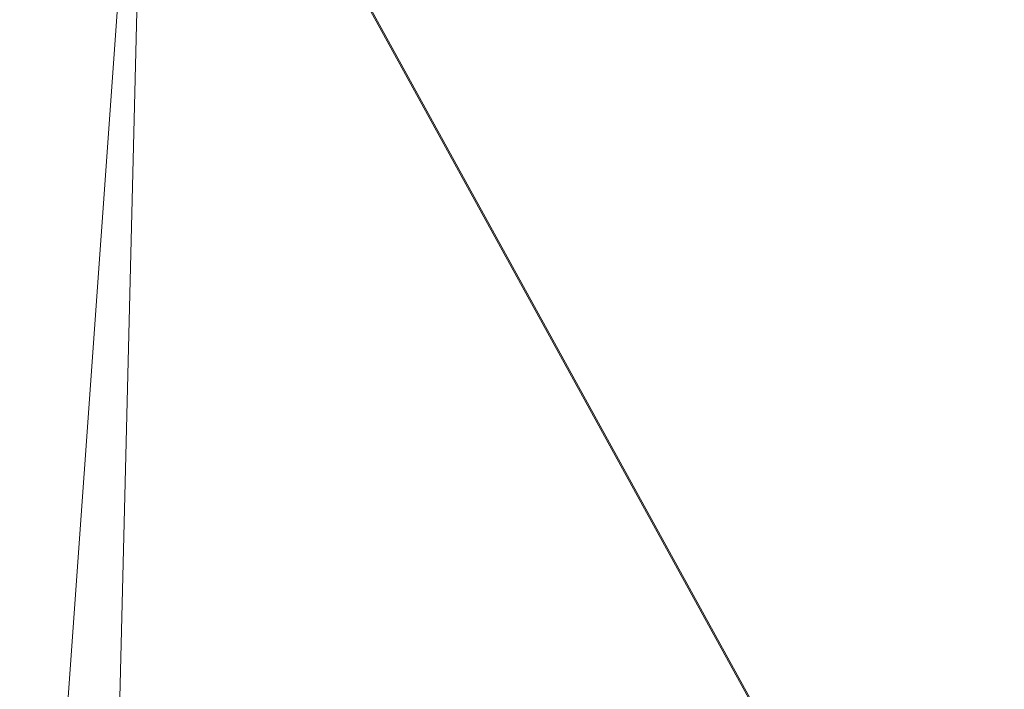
# Model space of a CAD drawing. Header units: feet. Extents: x 92 to 141.3, y -5 to 23.6.
# Tile 224 of 256: x 122.249074 to 122.249914, y 12.250807 to 12.251378. Entities that reach past the tile are written whole.
import ezdxf

# ---------------------------------------------------------------- set-up
doc = ezdxf.new("R2010")
doc.units = ezdxf.units.FT
doc.header["$MEASUREMENT"] = 0
doc.layers.add('CUY - Design$0$GM_X_Major_Lake', color=5, linetype='Continuous', lineweight=13)
doc.layers.add('CUY - Design$0$GM_X_Major_River', color=5, linetype='Continuous', lineweight=13)

msp = doc.modelspace()

# ---------------------------------------------------------------- linework, layer by layer
at = {"layer": 'CUY - Design$0$GM_X_Major_Lake'}
msp.add_line((122.2453687, 12.09676601), (122.2491825, 12.25173296), dxfattribs=at)
at = {"layer": 'CUY - Design$0$GM_X_Major_Lake', "flags": 128}
msp.add_lwpolyline([(122.07046467, 11.98980891), (122.11631871, 12.01608997), (122.16072252, 12.03215976), (122.19479781, 12.0502064), (122.22467051, 12.07770936), (122.23885192, 12.10755738), (122.2491825, 12.25173502), (122.28938373, 12.27726526), (122.32074986, 12.27422903), (122.34666888, 12.28147196), (122.37780256, 12.30609708), (122.40603372, 12.33276282), (122.41480711, 12.3472281)], dxfattribs=at)
at = {"layer": 'CUY - Design$0$GM_X_Major_River', "flags": 128}
for points in [[(122.2453687, 12.09676601), (122.2491825, 12.25173296)], [(122.2491825, 12.25173502), (122.3899557, 11.99582994)], [(122.2491825, 12.25173296), (122.3899557, 11.99582994)]]:
    msp.add_lwpolyline(points, dxfattribs=at)

doc.saveas('drawing.dxf')
